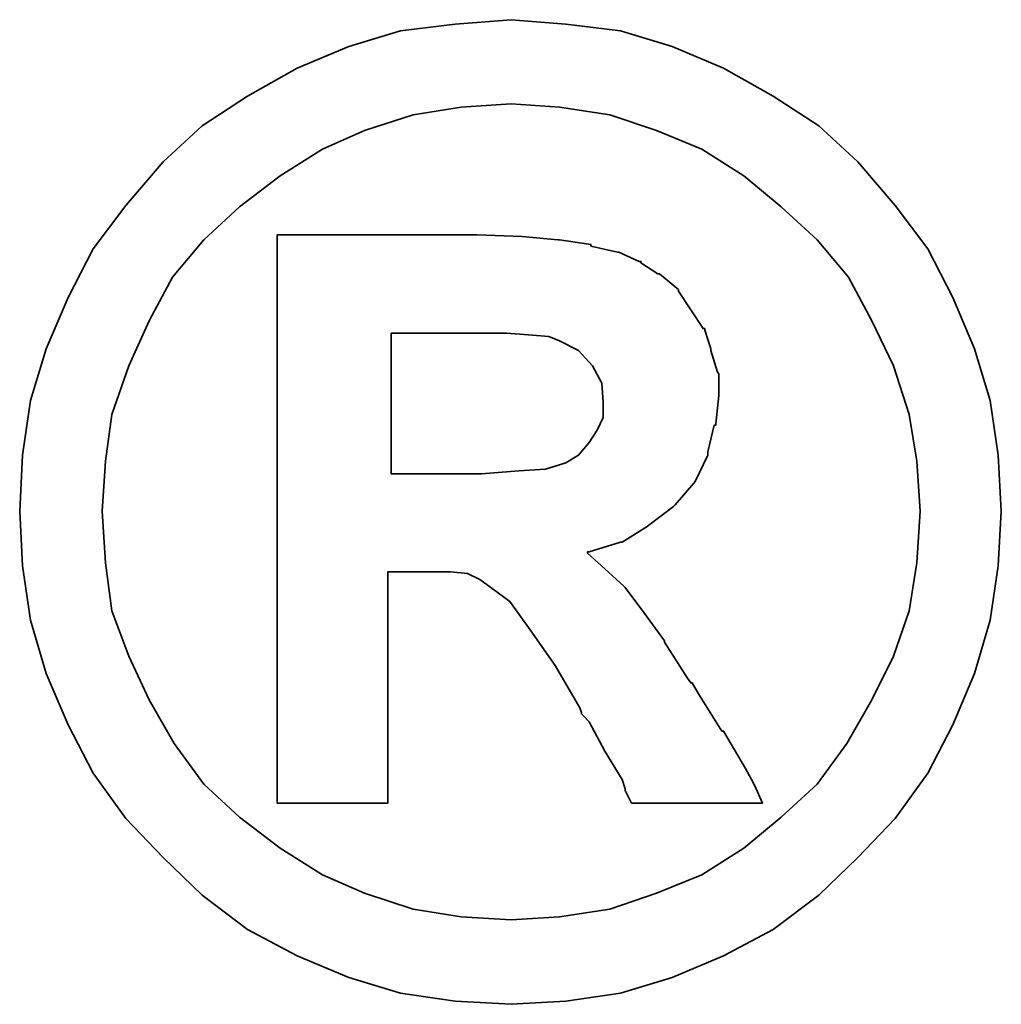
# Model space of a CAD drawing. Extents: x 1014 to 1334, y 100 to 294.
# Tile 48 of 50: x 1312.67 to 1313.97, y 190.14 to 191.44. Entities that reach past the tile are written whole.
import ezdxf

# ---------------------------------------------------------------- set-up
doc = ezdxf.new("R2010")
doc.units = 0
doc.header["$MEASUREMENT"] = 0
doc.layers.add('DIM', color=4, linetype='CONTINUOUS')
doc.layers.add('layer 1', color=7, linetype='CONTINUOUS')

# ---------------------------------------------------------------- blocks, each defined once
blk = doc.blocks.new('TBI MOTION logo(完整正式版)')
at = {"layer": 'layer 1', "color": 22, "lineweight": 35}
for points, knots in [([(81.20634, 4.98624), (81.20634, 4.98624), (81.18649, 5.32862), (81.18649, 5.32862), (81.18649, 5.32862), (81.18649, 5.32862), (81.13886, 5.66206), (81.13886, 5.66206), (81.13886, 5.66206), (81.13886, 5.66206), (81.04359, 5.97764), (81.04359, 5.97764), (81.04359, 5.97764), (81.04359, 5.97764), (80.91061, 6.29124), (80.91061, 6.29124), (80.91061, 6.29124), (80.91061, 6.29124), (80.75778, 6.58697), (80.75778, 6.58697), (80.75778, 6.58697), (80.75778, 6.58697), (80.5593, 6.85294), (80.5593, 6.85294), (80.5593, 6.85294), (80.5593, 6.85294), (80.33105, 7.1189), (80.33105, 7.1189), (80.33105, 7.1189), (80.33105, 7.1189), (80.09287, 7.33921), (80.09287, 7.33921), (80.09287, 7.33921), (80.09287, 7.33921), (79.815, 7.51982), (79.815, 7.51982), (79.815, 7.51982), (79.815, 7.51982), (79.51133, 7.69051), (79.51133, 7.69051), (79.51133, 7.69051), (79.51133, 7.69051), (79.19773, 7.8235), (79.19773, 7.8235), (79.19773, 7.8235), (79.19773, 7.8235), (78.88215, 7.91877), (78.88215, 7.91877), (78.88215, 7.91877), (78.88215, 7.91877), (78.54871, 7.95846), (78.54871, 7.95846), (78.54871, 7.95846), (78.54871, 7.95846), (78.21526, 7.98625), (78.21526, 7.98625), (78.21526, 7.98625), (78.21526, 7.98625), (77.87388, 7.95846), (77.87388, 7.95846), (77.87388, 7.95846), (77.87388, 7.95846), (77.54044, 7.91877), (77.54044, 7.91877), (77.54044, 7.91877), (77.54044, 7.91877), (77.22485, 7.8235), (77.22485, 7.8235), (77.22485, 7.8235), (77.22485, 7.8235), (76.91027, 7.69051), (76.91027, 7.69051), (76.91027, 7.69051), (76.91027, 7.69051), (76.6056, 7.51982), (76.6056, 7.51982), (76.6056, 7.51982), (76.6056, 7.51982), (76.32972, 7.33921), (76.32972, 7.33921), (76.32972, 7.33921), (76.32972, 7.33921), (76.09154, 7.1189), (76.09154, 7.1189), (76.09154, 7.1189), (76.09154, 7.1189), (75.86329, 6.85294), (75.86329, 6.85294), (75.86329, 6.85294), (75.86329, 6.85294), (75.66382, 6.58697), (75.66382, 6.58697), (75.66382, 6.58697), (75.66382, 6.58697), (75.51099, 6.29124), (75.51099, 6.29124), (75.51099, 6.29124), (75.51099, 6.29124), (75.37702, 5.97764), (75.37702, 5.97764), (75.37702, 5.97764), (75.37702, 5.97764), (75.28175, 5.66206), (75.28175, 5.66206), (75.28175, 5.66206), (75.28175, 5.66206), (75.23411, 5.32862), (75.23411, 5.32862), (75.23411, 5.32862), (75.23411, 5.32862), (75.21625, 4.98624), (75.21625, 4.98624), (75.21625, 4.98624), (75.21625, 4.98624), (75.23411, 4.6528), (75.23411, 4.6528), (75.23411, 4.6528), (75.23411, 4.6528), (75.28175, 4.32035), (75.28175, 4.32035), (75.28175, 4.32035), (75.28175, 4.32035), (75.37702, 3.99583), (75.37702, 3.99583), (75.37702, 3.99583), (75.37702, 3.99583), (75.51099, 3.68224), (75.51099, 3.68224), (75.51099, 3.68224), (75.51099, 3.68224), (75.66382, 3.38749), (75.66382, 3.38749), (75.66382, 3.38749), (75.66382, 3.38749), (75.86329, 3.10963), (75.86329, 3.10963), (75.86329, 3.10963), (75.86329, 3.10963), (76.09154, 2.87145), (76.09154, 2.87145), (76.09154, 2.87145), (76.09154, 2.87145), (76.32972, 2.6432), (76.32972, 2.6432), (76.32972, 2.6432), (76.32972, 2.6432), (76.6056, 2.43381), (76.6056, 2.43381), (76.6056, 2.43381), (76.6056, 2.43381), (76.91027, 2.27205), (76.91027, 2.27205), (76.91027, 2.27205), (76.91027, 2.27205), (77.22485, 2.13906), (77.22485, 2.13906), (77.22485, 2.13906), (77.22485, 2.13906), (77.54044, 2.0438), (77.54044, 2.0438), (77.54044, 2.0438), (77.54044, 2.0438), (77.87388, 1.99616), (77.87388, 1.99616), (77.87388, 1.99616), (77.87388, 1.99616), (78.21526, 1.97631), (78.21526, 1.97631), (78.21526, 1.97631), (78.21526, 1.97631), (78.54871, 1.99616), (78.54871, 1.99616), (78.54871, 1.99616), (78.54871, 1.99616), (78.88215, 2.0438), (78.88215, 2.0438), (78.88215, 2.0438), (78.88215, 2.0438), (79.19773, 2.13906), (79.19773, 2.13906), (79.19773, 2.13906), (79.19773, 2.13906), (79.51133, 2.27205), (79.51133, 2.27205), (79.51133, 2.27205), (79.51133, 2.27205), (79.815, 2.43381), (79.815, 2.43381), (79.815, 2.43381), (79.815, 2.43381), (80.09287, 2.6432), (80.09287, 2.6432), (80.09287, 2.6432), (80.09287, 2.6432), (80.33105, 2.87145), (80.33105, 2.87145), (80.33105, 2.87145), (80.33105, 2.87145), (80.5593, 3.10963), (80.5593, 3.10963), (80.5593, 3.10963), (80.5593, 3.10963), (80.75778, 3.38749), (80.75778, 3.38749), (80.75778, 3.38749), (80.75778, 3.38749), (80.91061, 3.68224), (80.91061, 3.68224), (80.91061, 3.68224), (80.91061, 3.68224), (81.04359, 3.99583), (81.04359, 3.99583), (81.04359, 3.99583), (81.04359, 3.99583), (81.13886, 4.32035), (81.13886, 4.32035), (81.13886, 4.32035), (81.13886, 4.32035), (81.18649, 4.6528), (81.18649, 4.6528), (81.18649, 4.6528), (81.18649, 4.6528), (81.20634, 4.98624), (81.20634, 4.98624)], [0, 0, 0, 0, 0.0178571, 0.0178571, 0.0178571, 0.0178571, 0.0357143, 0.0357143, 0.0357143, 0.0357143, 0.0535714, 0.0535714, 0.0535714, 0.0535714, 0.0714286, 0.0714286, 0.0714286, 0.0714286, 0.0892857, 0.0892857, 0.0892857, 0.0892857, 0.1071429, 0.1071429, 0.1071429, 0.1071429, 0.125, 0.125, 0.125, 0.125, 0.1428571, 0.1428571, 0.1428571, 0.1428571, 0.1607143, 0.1607143, 0.1607143, 0.1607143, 0.1785714, 0.1785714, 0.1785714, 0.1785714, 0.1964286, 0.1964286, 0.1964286, 0.1964286, 0.2142857, 0.2142857, 0.2142857, 0.2142857, 0.2321429, 0.2321429, 0.2321429, 0.2321429, 0.25, 0.25, 0.25, 0.25, 0.2678571, 0.2678571, 0.2678571, 0.2678571, 0.2857143, 0.2857143, 0.2857143, 0.2857143, 0.3035714, 0.3035714, 0.3035714, 0.3035714, 0.3214286, 0.3214286, 0.3214286, 0.3214286, 0.3392857, 0.3392857, 0.3392857, 0.3392857, 0.3571429, 0.3571429, 0.3571429, 0.3571429, 0.375, 0.375, 0.375, 0.375, 0.3928571, 0.3928571, 0.3928571, 0.3928571, 0.4107143, 0.4107143, 0.4107143, 0.4107143, 0.4285714, 0.4285714, 0.4285714, 0.4285714, 0.4464286, 0.4464286, 0.4464286, 0.4464286, 0.4642857, 0.4642857, 0.4642857, 0.4642857, 0.4821429, 0.4821429, 0.4821429, 0.4821429, 0.5, 0.5, 0.5, 0.5, 0.5178571, 0.5178571, 0.5178571, 0.5178571, 0.5357143, 0.5357143, 0.5357143, 0.5357143, 0.5535714, 0.5535714, 0.5535714, 0.5535714, 0.5714286, 0.5714286, 0.5714286, 0.5714286, 0.5892857, 0.5892857, 0.5892857, 0.5892857, 0.6071429, 0.6071429, 0.6071429, 0.6071429, 0.625, 0.625, 0.625, 0.625, 0.6428571, 0.6428571, 0.6428571, 0.6428571, 0.6607143, 0.6607143, 0.6607143, 0.6607143, 0.6785714, 0.6785714, 0.6785714, 0.6785714, 0.6964286, 0.6964286, 0.6964286, 0.6964286, 0.7142857, 0.7142857, 0.7142857, 0.7142857, 0.7321429, 0.7321429, 0.7321429, 0.7321429, 0.75, 0.75, 0.75, 0.75, 0.7678571, 0.7678571, 0.7678571, 0.7678571, 0.7857143, 0.7857143, 0.7857143, 0.7857143, 0.8035714, 0.8035714, 0.8035714, 0.8035714, 0.8214286, 0.8214286, 0.8214286, 0.8214286, 0.8392857, 0.8392857, 0.8392857, 0.8392857, 0.8571429, 0.8571429, 0.8571429, 0.8571429, 0.875, 0.875, 0.875, 0.875, 0.8928571, 0.8928571, 0.8928571, 0.8928571, 0.9107143, 0.9107143, 0.9107143, 0.9107143, 0.9285714, 0.9285714, 0.9285714, 0.9285714, 0.9464286, 0.9464286, 0.9464286, 0.9464286, 0.9642857, 0.9642857, 0.9642857, 0.9642857, 0.9821429, 0.9821429, 0.9821429, 0.9821429, 1, 1, 1, 1]), ([(80.71014, 4.98624), (80.71014, 4.98624), (80.69129, 5.29091), (80.69129, 5.29091), (80.69129, 5.29091), (80.69129, 5.29091), (80.64464, 5.57672), (80.64464, 5.57672), (80.64464, 5.57672), (80.64464, 5.57672), (80.54937, 5.87245), (80.54937, 5.87245), (80.54937, 5.87245), (80.54937, 5.87245), (80.41639, 6.14833), (80.41639, 6.14833), (80.41639, 6.14833), (80.41639, 6.14833), (80.27349, 6.41429), (80.27349, 6.41429), (80.27349, 6.41429), (80.27349, 6.41429), (80.08295, 6.64255), (80.08295, 6.64255), (80.08295, 6.64255), (80.08295, 6.64255), (79.86264, 6.84301), (79.86264, 6.84301), (79.86264, 6.84301), (79.86264, 6.84301), (79.63439, 7.03355), (79.63439, 7.03355), (79.63439, 7.03355), (79.63439, 7.03355), (79.37835, 7.1963), (79.37835, 7.1963), (79.37835, 7.1963), (79.37835, 7.1963), (79.10246, 7.30944), (79.10246, 7.30944), (79.10246, 7.30944), (79.10246, 7.30944), (78.81665, 7.40471), (78.81665, 7.40471), (78.81665, 7.40471), (78.81665, 7.40471), (78.511, 7.45234), (78.511, 7.45234), (78.511, 7.45234), (78.511, 7.45234), (78.21526, 7.47219), (78.21526, 7.47219), (78.21526, 7.47219), (78.21526, 7.47219), (77.9106, 7.45234), (77.9106, 7.45234), (77.9106, 7.45234), (77.9106, 7.45234), (77.61685, 7.40471), (77.61685, 7.40471), (77.61685, 7.40471), (77.61685, 7.40471), (77.32012, 7.30944), (77.32012, 7.30944), (77.32012, 7.30944), (77.32012, 7.30944), (77.06309, 7.1963), (77.06309, 7.1963), (77.06309, 7.1963), (77.06309, 7.1963), (76.80606, 7.03355), (76.80606, 7.03355), (76.80606, 7.03355), (76.80606, 7.03355), (76.55797, 6.84301), (76.55797, 6.84301), (76.55797, 6.84301), (76.55797, 6.84301), (76.34063, 6.64255), (76.34063, 6.64255), (76.34063, 6.64255), (76.34063, 6.64255), (76.1491, 6.41429), (76.1491, 6.41429), (76.1491, 6.41429), (76.1491, 6.41429), (76.0062, 6.14833), (76.0062, 6.14833), (76.0062, 6.14833), (76.0062, 6.14833), (75.88314, 5.87245), (75.88314, 5.87245), (75.88314, 5.87245), (75.88314, 5.87245), (75.77794, 5.57672), (75.77794, 5.57672), (75.77794, 5.57672), (75.77794, 5.57672), (75.73924, 5.29091), (75.73924, 5.29091), (75.73924, 5.29091), (75.73924, 5.29091), (75.72039, 4.98624), (75.72039, 4.98624), (75.72039, 4.98624), (75.72039, 4.98624), (75.73924, 4.67165), (75.73924, 4.67165), (75.73924, 4.67165), (75.73924, 4.67165), (75.77794, 4.37791), (75.77794, 4.37791), (75.77794, 4.37791), (75.77794, 4.37791), (75.88314, 4.10102), (75.88314, 4.10102), (75.88314, 4.10102), (75.88314, 4.10102), (76.0062, 3.83407), (76.0062, 3.83407), (76.0062, 3.83407), (76.0062, 3.83407), (76.15902, 3.56811), (76.15902, 3.56811), (76.15902, 3.56811), (76.15902, 3.56811), (76.34063, 3.32001), (76.34063, 3.32001), (76.34063, 3.32001), (76.34063, 3.32001), (76.55797, 3.11955), (76.55797, 3.11955), (76.55797, 3.11955), (76.55797, 3.11955), (76.80606, 2.92901), (76.80606, 2.92901), (76.80606, 2.92901), (76.80606, 2.92901), (77.06309, 2.76725), (77.06309, 2.76725), (77.06309, 2.76725), (77.06309, 2.76725), (77.32012, 2.65412), (77.32012, 2.65412), (77.32012, 2.65412), (77.32012, 2.65412), (77.61685, 2.55786), (77.61685, 2.55786), (77.61685, 2.55786), (77.61685, 2.55786), (77.9106, 2.51022), (77.9106, 2.51022), (77.9106, 2.51022), (77.9106, 2.51022), (78.21526, 2.49137), (78.21526, 2.49137), (78.21526, 2.49137), (78.21526, 2.49137), (78.511, 2.51022), (78.511, 2.51022), (78.511, 2.51022), (78.511, 2.51022), (78.81665, 2.55786), (78.81665, 2.55786), (78.81665, 2.55786), (78.81665, 2.55786), (79.10246, 2.65412), (79.10246, 2.65412), (79.10246, 2.65412), (79.10246, 2.65412), (79.37835, 2.76725), (79.37835, 2.76725), (79.37835, 2.76725), (79.37835, 2.76725), (79.63439, 2.92901), (79.63439, 2.92901), (79.63439, 2.92901), (79.63439, 2.92901), (79.86264, 3.11955), (79.86264, 3.11955), (79.86264, 3.11955), (79.86264, 3.11955), (80.08295, 3.32001), (80.08295, 3.32001), (80.08295, 3.32001), (80.08295, 3.32001), (80.26356, 3.56811), (80.26356, 3.56811), (80.26356, 3.56811), (80.26356, 3.56811), (80.41639, 3.83407), (80.41639, 3.83407), (80.41639, 3.83407), (80.41639, 3.83407), (80.54937, 4.10102), (80.54937, 4.10102), (80.54937, 4.10102), (80.54937, 4.10102), (80.64464, 4.37791), (80.64464, 4.37791), (80.64464, 4.37791), (80.64464, 4.37791), (80.69129, 4.67165), (80.69129, 4.67165), (80.69129, 4.67165), (80.69129, 4.67165), (80.71014, 4.98624), (80.71014, 4.98624)], [0, 0, 0, 0, 0.0192308, 0.0192308, 0.0192308, 0.0192308, 0.0384615, 0.0384615, 0.0384615, 0.0384615, 0.0576923, 0.0576923, 0.0576923, 0.0576923, 0.0769231, 0.0769231, 0.0769231, 0.0769231, 0.0961538, 0.0961538, 0.0961538, 0.0961538, 0.1153846, 0.1153846, 0.1153846, 0.1153846, 0.1346154, 0.1346154, 0.1346154, 0.1346154, 0.1538462, 0.1538462, 0.1538462, 0.1538462, 0.1730769, 0.1730769, 0.1730769, 0.1730769, 0.1923077, 0.1923077, 0.1923077, 0.1923077, 0.2115385, 0.2115385, 0.2115385, 0.2115385, 0.2307692, 0.2307692, 0.2307692, 0.2307692, 0.25, 0.25, 0.25, 0.25, 0.2692308, 0.2692308, 0.2692308, 0.2692308, 0.2884615, 0.2884615, 0.2884615, 0.2884615, 0.3076923, 0.3076923, 0.3076923, 0.3076923, 0.3269231, 0.3269231, 0.3269231, 0.3269231, 0.3461538, 0.3461538, 0.3461538, 0.3461538, 0.3653846, 0.3653846, 0.3653846, 0.3653846, 0.3846154, 0.3846154, 0.3846154, 0.3846154, 0.4038462, 0.4038462, 0.4038462, 0.4038462, 0.4230769, 0.4230769, 0.4230769, 0.4230769, 0.4423077, 0.4423077, 0.4423077, 0.4423077, 0.4615385, 0.4615385, 0.4615385, 0.4615385, 0.4807692, 0.4807692, 0.4807692, 0.4807692, 0.5, 0.5, 0.5, 0.5, 0.5192308, 0.5192308, 0.5192308, 0.5192308, 0.5384615, 0.5384615, 0.5384615, 0.5384615, 0.5576923, 0.5576923, 0.5576923, 0.5576923, 0.5769231, 0.5769231, 0.5769231, 0.5769231, 0.5961538, 0.5961538, 0.5961538, 0.5961538, 0.6153846, 0.6153846, 0.6153846, 0.6153846, 0.6346154, 0.6346154, 0.6346154, 0.6346154, 0.6538462, 0.6538462, 0.6538462, 0.6538462, 0.6730769, 0.6730769, 0.6730769, 0.6730769, 0.6923077, 0.6923077, 0.6923077, 0.6923077, 0.7115385, 0.7115385, 0.7115385, 0.7115385, 0.7307692, 0.7307692, 0.7307692, 0.7307692, 0.75, 0.75, 0.75, 0.75, 0.7692308, 0.7692308, 0.7692308, 0.7692308, 0.7884615, 0.7884615, 0.7884615, 0.7884615, 0.8076923, 0.8076923, 0.8076923, 0.8076923, 0.8269231, 0.8269231, 0.8269231, 0.8269231, 0.8461538, 0.8461538, 0.8461538, 0.8461538, 0.8653846, 0.8653846, 0.8653846, 0.8653846, 0.8846154, 0.8846154, 0.8846154, 0.8846154, 0.9038462, 0.9038462, 0.9038462, 0.9038462, 0.9230769, 0.9230769, 0.9230769, 0.9230769, 0.9423077, 0.9423077, 0.9423077, 0.9423077, 0.9615385, 0.9615385, 0.9615385, 0.9615385, 0.9807692, 0.9807692, 0.9807692, 0.9807692, 1, 1, 1, 1]), ([(76.78721, 3.2823), (76.78721, 3.2823), (76.78721, 3.32001), (76.78721, 3.32001), (76.78721, 3.32001), (76.78721, 3.32001), (76.78721, 3.42422), (76.78721, 3.42422), (76.78721, 3.42422), (76.78721, 3.42422), (76.78721, 3.59689), (76.78721, 3.59689), (76.78721, 3.59689), (76.78721, 3.59689), (76.78721, 3.80529), (76.78721, 3.80529), (76.78721, 3.80529), (76.78721, 3.80529), (76.78721, 4.0524), (76.78721, 4.0524), (76.78721, 4.0524), (76.78721, 4.0524), (76.78721, 4.32035), (76.78721, 4.32035), (76.78721, 4.32035), (76.78721, 4.32035), (76.78721, 4.92868), (76.78721, 4.92868), (76.78721, 4.92868), (76.78721, 4.92868), (76.78721, 5.53801), (76.78721, 5.53801), (76.78721, 5.53801), (76.78721, 5.53801), (76.78721, 5.82482), (76.78721, 5.82482), (76.78721, 5.82482), (76.78721, 5.82482), (76.78721, 6.07291), (76.78721, 6.07291), (76.78721, 6.07291), (76.78721, 6.07291), (76.78721, 6.30017), (76.78721, 6.30017), (76.78721, 6.30017), (76.78721, 6.30017), (76.78721, 6.45399), (76.78721, 6.45399), (76.78721, 6.45399), (76.78721, 6.45399), (76.78721, 6.5572), (76.78721, 6.5572), (76.78721, 6.5572), (76.78721, 6.5572), (76.78721, 6.59689), (76.78721, 6.59689), (76.78721, 6.59689), (76.78721, 6.59689), (76.78721, 6.67232), (76.78721, 6.67232), (76.78721, 6.67232), (76.78721, 6.67232), (76.8537, 6.67232), (76.8537, 6.67232), (76.8537, 6.67232), (76.8537, 6.67232), (76.87355, 6.67232), (76.87355, 6.67232), (76.87355, 6.67232), (76.87355, 6.67232), (76.91027, 6.67232), (76.91027, 6.67232), (76.91027, 6.67232), (76.91027, 6.67232), (77.04424, 6.67232), (77.04424, 6.67232), (77.04424, 6.67232), (77.04424, 6.67232), (77.22485, 6.67232), (77.22485, 6.67232), (77.22485, 6.67232), (77.22485, 6.67232), (77.43524, 6.67232), (77.43524, 6.67232), (77.43524, 6.67232), (77.43524, 6.67232), (77.65357, 6.67232), (77.65357, 6.67232), (77.65357, 6.67232), (77.65357, 6.67232), (77.82625, 6.67232), (77.82625, 6.67232), (77.82625, 6.67232), (77.82625, 6.67232), (77.94037, 6.67232), (77.94037, 6.67232), (77.94037, 6.67232), (77.94037, 6.67232), (77.97709, 6.67232), (77.97709, 6.67232), (77.97709, 6.67232), (77.97709, 6.67232), (77.99694, 6.67232), (77.99694, 6.67232), (77.99694, 6.67232), (77.99694, 6.67232), (78.00686, 6.67232), (78.00686, 6.67232), (78.00686, 6.67232), (78.00686, 6.67232), (78.28275, 6.6624), (78.28275, 6.6624), (78.28275, 6.6624), (78.28275, 6.6624), (78.50107, 6.64255), (78.50107, 6.64255), (78.50107, 6.64255), (78.50107, 6.64255), (78.511, 6.64255), (78.511, 6.64255), (78.511, 6.64255), (78.511, 6.64255), (78.70154, 6.61476), (78.70154, 6.61476), (78.70154, 6.61476), (78.70154, 6.61476), (78.70154, 6.60483), (78.70154, 6.60483), (78.70154, 6.60483), (78.70154, 6.60483), (78.86429, 6.56713), (78.86429, 6.56713), (78.86429, 6.56713), (78.86429, 6.56713), (78.87223, 6.56713), (78.87223, 6.56713), (78.87223, 6.56713), (78.87223, 6.56713), (78.99727, 6.51056), (78.99727, 6.51056), (78.99727, 6.51056), (78.99727, 6.51056), (79.00719, 6.51056), (79.00719, 6.51056), (79.00719, 6.51056), (79.00719, 6.51056), (79.00719, 6.50162), (79.00719, 6.50162), (79.00719, 6.50162), (79.00719, 6.50162), (79.1104, 6.43415), (79.1104, 6.43415), (79.1104, 6.43415), (79.1104, 6.43415), (79.12132, 6.43415), (79.12132, 6.43415), (79.12132, 6.43415), (79.12132, 6.43415), (79.22552, 6.34781), (79.22552, 6.34781), (79.22552, 6.34781), (79.22552, 6.34781), (79.23544, 6.33888), (79.23544, 6.33888), (79.23544, 6.33888), (79.23544, 6.33888), (79.23544, 6.32895), (79.23544, 6.32895), (79.23544, 6.32895), (79.23544, 6.32895), (79.31087, 6.21483), (79.31087, 6.21483), (79.31087, 6.21483), (79.31087, 6.21483), (79.38629, 6.1007), (79.38629, 6.1007), (79.38629, 6.1007), (79.38629, 6.1007), (79.3972, 6.1007), (79.3972, 6.1007), (79.3972, 6.1007), (79.3972, 6.1007), (79.3972, 6.09078), (79.3972, 6.09078), (79.3972, 6.09078), (79.3972, 6.09078), (79.43392, 5.97764), (79.43392, 5.97764), (79.43392, 5.97764), (79.43392, 5.97764), (79.43392, 5.96772), (79.43392, 5.96772), (79.43392, 5.96772), (79.43392, 5.96772), (79.47362, 5.83474), (79.47362, 5.83474), (79.47362, 5.83474), (79.47362, 5.83474), (79.48156, 5.82482), (79.48156, 5.82482), (79.48156, 5.82482), (79.48156, 5.82482), (79.48156, 5.69977), (79.48156, 5.69977), (79.48156, 5.69977), (79.48156, 5.69977), (79.48156, 5.69183), (79.48156, 5.69183), (79.48156, 5.69183), (79.48156, 5.69183), (79.4637, 5.51915), (79.4637, 5.51915), (79.4637, 5.51915), (79.4637, 5.51915), (79.4637, 5.51122), (79.4637, 5.51122), (79.4637, 5.51122), (79.4637, 5.51122), (79.45377, 5.51122), (79.45377, 5.51122), (79.45377, 5.51122), (79.45377, 5.51122), (79.41507, 5.34847), (79.41507, 5.34847), (79.41507, 5.34847), (79.41507, 5.34847), (79.41507, 5.33854), (79.41507, 5.33854), (79.41507, 5.33854), (79.41507, 5.33854), (79.41507, 5.32862), (79.41507, 5.32862), (79.41507, 5.32862), (79.41507, 5.32862), (79.33865, 5.16785), (79.33865, 5.16785), (79.33865, 5.16785), (79.33865, 5.16785), (79.33071, 5.15693), (79.33071, 5.15693), (79.33071, 5.15693), (79.33071, 5.15693), (79.2156, 5.02495), (79.2156, 5.02495), (79.2156, 5.02495), (79.2156, 5.02495), (79.20567, 5.01502), (79.20567, 5.01502), (79.20567, 5.01502), (79.20567, 5.01502), (79.05483, 4.89991), (79.05483, 4.89991), (79.05483, 4.89991), (79.05483, 4.89991), (79.04491, 4.89197), (79.04491, 4.89197), (79.04491, 4.89197), (79.04491, 4.89197), (78.89208, 4.7967), (78.89208, 4.7967), (78.89208, 4.7967), (78.89208, 4.7967), (78.88215, 4.7967), (78.88215, 4.7967), (78.88215, 4.7967), (78.88215, 4.7967), (78.69161, 4.73913), (78.69161, 4.73913), (78.69161, 4.73913), (78.69161, 4.73913), (78.68169, 4.73913), (78.68169, 4.73913), (78.68169, 4.73913), (78.68169, 4.73913), (78.68169, 4.72921), (78.68169, 4.72921), (78.68169, 4.72921), (78.68169, 4.72921), (78.78688, 4.63394), (78.78688, 4.63394), (78.78688, 4.63394), (78.78688, 4.63394), (78.902, 4.52875), (78.902, 4.52875), (78.902, 4.52875), (78.902, 4.52875), (78.91093, 4.52081), (78.91093, 4.52081), (78.91093, 4.52081), (78.91093, 4.52081), (79.02506, 4.36798), (79.02506, 4.36798), (79.02506, 4.36798), (79.02506, 4.36798), (79.1501, 4.1953), (79.1501, 4.1953), (79.1501, 4.1953), (79.1501, 4.1953), (79.1501, 4.18736), (79.1501, 4.18736), (79.1501, 4.18736), (79.1501, 4.18736), (79.29201, 3.96705), (79.29201, 3.96705), (79.29201, 3.96705), (79.29201, 3.96705), (79.31087, 3.93828), (79.31087, 3.93828), (79.31087, 3.93828), (79.31087, 3.93828), (79.32079, 3.93828), (79.32079, 3.93828), (79.32079, 3.93828), (79.32079, 3.93828), (79.3585, 3.87178), (79.3585, 3.87178), (79.3585, 3.87178), (79.3585, 3.87178), (79.50141, 3.64353), (79.50141, 3.64353), (79.50141, 3.64353), (79.50141, 3.64353), (79.51133, 3.64353), (79.51133, 3.64353), (79.51133, 3.64353), (79.51133, 3.64353), (79.64431, 3.41528), (79.64431, 3.41528), (79.64431, 3.41528), (79.64431, 3.41528), (79.68202, 3.3478), (79.68202, 3.3478), (79.68202, 3.3478), (79.68202, 3.3478), (79.70187, 3.31009), (79.70187, 3.31009), (79.70187, 3.31009), (79.70187, 3.31009), (79.7495, 3.2049), (79.7495, 3.2049), (79.7495, 3.2049), (79.7495, 3.2049), (79.64431, 3.2049), (79.64431, 3.2049), (79.64431, 3.2049), (79.64431, 3.2049), (79.62546, 3.2049), (79.62546, 3.2049), (79.62546, 3.2049), (79.62546, 3.2049), (79.53912, 3.2049), (79.53912, 3.2049), (79.53912, 3.2049), (79.53912, 3.2049), (79.31087, 3.2049), (79.31087, 3.2049), (79.31087, 3.2049), (79.31087, 3.2049), (79.08262, 3.2049), (79.08262, 3.2049), (79.08262, 3.2049), (79.08262, 3.2049), (79.00719, 3.2049), (79.00719, 3.2049), (79.00719, 3.2049), (79.00719, 3.2049), (78.98735, 3.2049), (78.98735, 3.2049), (78.98735, 3.2049), (78.98735, 3.2049), (78.94964, 3.2049), (78.94964, 3.2049), (78.94964, 3.2049), (78.94964, 3.2049), (78.92979, 3.24459), (78.92979, 3.24459), (78.92979, 3.24459), (78.92979, 3.24459), (78.91093, 3.2823), (78.91093, 3.2823), (78.91093, 3.2823), (78.91093, 3.2823), (78.91093, 3.29223), (78.91093, 3.29223), (78.91093, 3.29223), (78.91093, 3.29223), (78.89208, 3.3478), (78.89208, 3.3478), (78.89208, 3.3478), (78.89208, 3.3478), (78.78688, 3.52048), (78.78688, 3.52048), (78.78688, 3.52048), (78.78688, 3.52048), (78.69161, 3.7001), (78.69161, 3.7001), (78.69161, 3.7001), (78.69161, 3.7001), (78.6539, 3.7388), (78.6539, 3.7388), (78.6539, 3.7388), (78.6539, 3.7388), (78.64398, 3.74873), (78.64398, 3.74873), (78.64398, 3.74873), (78.64398, 3.74873), (78.64398, 3.75766), (78.64398, 3.75766), (78.64398, 3.75766), (78.64398, 3.75766), (78.63405, 3.78644), (78.63405, 3.78644), (78.63405, 3.78644), (78.63405, 3.78644), (78.48321, 4.04347), (78.48321, 4.04347), (78.48321, 4.04347), (78.48321, 4.04347), (78.33038, 4.2618), (78.33038, 4.2618), (78.33038, 4.2618), (78.33038, 4.2618), (78.20732, 4.43447), (78.20732, 4.43447), (78.20732, 4.43447), (78.20732, 4.43447), (78.09221, 4.52081), (78.09221, 4.52081), (78.09221, 4.52081), (78.09221, 4.52081), (78.02472, 4.56845), (78.02472, 4.56845), (78.02472, 4.56845), (78.02472, 4.56845), (77.9493, 4.60616), (77.9493, 4.60616), (77.9493, 4.60616), (77.9493, 4.60616), (77.8451, 4.61608), (77.8451, 4.61608), (77.8451, 4.61608), (77.8451, 4.61608), (77.71113, 4.61608), (77.71113, 4.61608), (77.71113, 4.61608), (77.71113, 4.61608), (77.69128, 4.61608), (77.69128, 4.61608), (77.69128, 4.61608), (77.69128, 4.61608), (77.67342, 4.61608), (77.67342, 4.61608), (77.67342, 4.61608), (77.67342, 4.61608), (77.5583, 4.61608), (77.5583, 4.61608), (77.5583, 4.61608), (77.5583, 4.61608), (77.46303, 4.61608), (77.46303, 4.61608), (77.46303, 4.61608), (77.46303, 4.61608), (77.46303, 4.54761), (77.46303, 4.54761), (77.46303, 4.54761), (77.46303, 4.54761), (77.46303, 4.47318), (77.46303, 4.47318), (77.46303, 4.47318), (77.46303, 4.47318), (77.46303, 4.24294), (77.46303, 4.24294), (77.46303, 4.24294), (77.46303, 4.24294), (77.46303, 3.99583), (77.46303, 3.99583), (77.46303, 3.99583), (77.46303, 3.99583), (77.46303, 3.72888), (77.46303, 3.72888), (77.46303, 3.72888), (77.46303, 3.72888), (77.46303, 3.51055), (77.46303, 3.51055), (77.46303, 3.51055), (77.46303, 3.51055), (77.46303, 3.42422), (77.46303, 3.42422), (77.46303, 3.42422), (77.46303, 3.42422), (77.46303, 3.35773), (77.46303, 3.35773), (77.46303, 3.35773), (77.46303, 3.35773), (77.46303, 3.30017), (77.46303, 3.30017), (77.46303, 3.30017), (77.46303, 3.30017), (77.46303, 3.2823), (77.46303, 3.2823), (77.46303, 3.2823), (77.46303, 3.2823), (77.46303, 3.2049), (77.46303, 3.2049), (77.46303, 3.2049), (77.46303, 3.2049), (77.39753, 3.2049), (77.39753, 3.2049), (77.39753, 3.2049), (77.39753, 3.2049), (77.37768, 3.2049), (77.37768, 3.2049), (77.37768, 3.2049), (77.37768, 3.2049), (77.32012, 3.2049), (77.32012, 3.2049), (77.32012, 3.2049), (77.32012, 3.2049), (77.12165, 3.2049), (77.12165, 3.2049), (77.12165, 3.2049), (77.12165, 3.2049), (76.94897, 3.2049), (76.94897, 3.2049), (76.94897, 3.2049), (76.94897, 3.2049), (76.8924, 3.2049), (76.8924, 3.2049), (76.8924, 3.2049), (76.8924, 3.2049), (76.8537, 3.2049), (76.8537, 3.2049), (76.8537, 3.2049), (76.8537, 3.2049), (76.78721, 3.2049), (76.78721, 3.2049), (76.78721, 3.2049), (76.78721, 3.2049), (76.78721, 3.2823), (76.78721, 3.2823)], [0, 0, 0, 0, 0.0074074, 0.0074074, 0.0074074, 0.0074074, 0.0148148, 0.0148148, 0.0148148, 0.0148148, 0.0222222, 0.0222222, 0.0222222, 0.0222222, 0.0296296, 0.0296296, 0.0296296, 0.0296296, 0.037037, 0.037037, 0.037037, 0.037037, 0.0444444, 0.0444444, 0.0444444, 0.0444444, 0.0518519, 0.0518519, 0.0518519, 0.0518519, 0.0592593, 0.0592593, 0.0592593, 0.0592593, 0.0666667, 0.0666667, 0.0666667, 0.0666667, 0.0740741, 0.0740741, 0.0740741, 0.0740741, 0.0814815, 0.0814815, 0.0814815, 0.0814815, 0.0888889, 0.0888889, 0.0888889, 0.0888889, 0.0962963, 0.0962963, 0.0962963, 0.0962963, 0.1037037, 0.1037037, 0.1037037, 0.1037037, 0.1111111, 0.1111111, 0.1111111, 0.1111111, 0.1185185, 0.1185185, 0.1185185, 0.1185185, 0.1259259, 0.1259259, 0.1259259, 0.1259259, 0.1333333, 0.1333333, 0.1333333, 0.1333333, 0.1407407, 0.1407407, 0.1407407, 0.1407407, 0.1481481, 0.1481481, 0.1481481, 0.1481481, 0.1555556, 0.1555556, 0.1555556, 0.1555556, 0.162963, 0.162963, 0.162963, 0.162963, 0.1703704, 0.1703704, 0.1703704, 0.1703704, 0.1777778, 0.1777778, 0.1777778, 0.1777778, 0.1851852, 0.1851852, 0.1851852, 0.1851852, 0.1925926, 0.1925926, 0.1925926, 0.1925926, 0.2, 0.2, 0.2, 0.2, 0.2074074, 0.2074074, 0.2074074, 0.2074074, 0.2148148, 0.2148148, 0.2148148, 0.2148148, 0.2222222, 0.2222222, 0.2222222, 0.2222222, 0.2296296, 0.2296296, 0.2296296, 0.2296296, 0.237037, 0.237037, 0.237037, 0.237037, 0.2444444, 0.2444444, 0.2444444, 0.2444444, 0.2518519, 0.2518519, 0.2518519, 0.2518519, 0.2592593, 0.2592593, 0.2592593, 0.2592593, 0.2666667, 0.2666667, 0.2666667, 0.2666667, 0.2740741, 0.2740741, 0.2740741, 0.2740741, 0.2814815, 0.2814815, 0.2814815, 0.2814815, 0.2888889, 0.2888889, 0.2888889, 0.2888889, 0.2962963, 0.2962963, 0.2962963, 0.2962963, 0.3037037, 0.3037037, 0.3037037, 0.3037037, 0.3111111, 0.3111111, 0.3111111, 0.3111111, 0.3185185, 0.3185185, 0.3185185, 0.3185185, 0.3259259, 0.3259259, 0.3259259, 0.3259259, 0.3333333, 0.3333333, 0.3333333, 0.3333333, 0.3407407, 0.3407407, 0.3407407, 0.3407407, 0.3481481, 0.3481481, 0.3481481, 0.3481481, 0.3555556, 0.3555556, 0.3555556, 0.3555556, 0.362963, 0.362963, 0.362963, 0.362963, 0.3703704, 0.3703704, 0.3703704, 0.3703704, 0.3777778, 0.3777778, 0.3777778, 0.3777778, 0.3851852, 0.3851852, 0.3851852, 0.3851852, 0.3925926, 0.3925926, 0.3925926, 0.3925926, 0.4, 0.4, 0.4, 0.4, 0.4074074, 0.4074074, 0.4074074, 0.4074074, 0.4148148, 0.4148148, 0.4148148, 0.4148148, 0.4222222, 0.4222222, 0.4222222, 0.4222222, 0.4296296, 0.4296296, 0.4296296, 0.4296296, 0.437037, 0.437037, 0.437037, 0.437037, 0.4444444, 0.4444444, 0.4444444, 0.4444444, 0.4518519, 0.4518519, 0.4518519, 0.4518519, 0.4592593, 0.4592593, 0.4592593, 0.4592593, 0.4666667, 0.4666667, 0.4666667, 0.4666667, 0.4740741, 0.4740741, 0.4740741, 0.4740741, 0.4814815, 0.4814815, 0.4814815, 0.4814815, 0.4888889, 0.4888889, 0.4888889, 0.4888889, 0.4962963, 0.4962963, 0.4962963, 0.4962963, 0.5037037, 0.5037037, 0.5037037, 0.5037037, 0.5111111, 0.5111111, 0.5111111, 0.5111111, 0.5185185, 0.5185185, 0.5185185, 0.5185185, 0.5259259, 0.5259259, 0.5259259, 0.5259259, 0.5333333, 0.5333333, 0.5333333, 0.5333333, 0.5407407, 0.5407407, 0.5407407, 0.5407407, 0.5481481, 0.5481481, 0.5481481, 0.5481481, 0.5555556, 0.5555556, 0.5555556, 0.5555556, 0.562963, 0.562963, 0.562963, 0.562963, 0.5703704, 0.5703704, 0.5703704, 0.5703704, 0.5777778, 0.5777778, 0.5777778, 0.5777778, 0.5851852, 0.5851852, 0.5851852, 0.5851852, 0.5925926, 0.5925926, 0.5925926, 0.5925926, 0.6, 0.6, 0.6, 0.6, 0.6074074, 0.6074074, 0.6074074, 0.6074074, 0.6148148, 0.6148148, 0.6148148, 0.6148148, 0.6222222, 0.6222222, 0.6222222, 0.6222222, 0.6296296, 0.6296296, 0.6296296, 0.6296296, 0.637037, 0.637037, 0.637037, 0.637037, 0.6444444, 0.6444444, 0.6444444, 0.6444444, 0.6518519, 0.6518519, 0.6518519, 0.6518519, 0.6592593, 0.6592593, 0.6592593, 0.6592593, 0.6666667, 0.6666667, 0.6666667, 0.6666667, 0.6740741, 0.6740741, 0.6740741, 0.6740741, 0.6814815, 0.6814815, 0.6814815, 0.6814815, 0.6888889, 0.6888889, 0.6888889, 0.6888889, 0.6962963, 0.6962963, 0.6962963, 0.6962963, 0.7037037, 0.7037037, 0.7037037, 0.7037037, 0.7111111, 0.7111111, 0.7111111, 0.7111111, 0.7185185, 0.7185185, 0.7185185, 0.7185185, 0.7259259, 0.7259259, 0.7259259, 0.7259259, 0.7333333, 0.7333333, 0.7333333, 0.7333333, 0.7407407, 0.7407407, 0.7407407, 0.7407407, 0.7481481, 0.7481481, 0.7481481, 0.7481481, 0.7555556, 0.7555556, 0.7555556, 0.7555556, 0.762963, 0.762963, 0.762963, 0.762963, 0.7703704, 0.7703704, 0.7703704, 0.7703704, 0.7777778, 0.7777778, 0.7777778, 0.7777778, 0.7851852, 0.7851852, 0.7851852, 0.7851852, 0.7925926, 0.7925926, 0.7925926, 0.7925926, 0.8, 0.8, 0.8, 0.8, 0.8074074, 0.8074074, 0.8074074, 0.8074074, 0.8148148, 0.8148148, 0.8148148, 0.8148148, 0.8222222, 0.8222222, 0.8222222, 0.8222222, 0.8296296, 0.8296296, 0.8296296, 0.8296296, 0.837037, 0.837037, 0.837037, 0.837037, 0.8444444, 0.8444444, 0.8444444, 0.8444444, 0.8518519, 0.8518519, 0.8518519, 0.8518519, 0.8592593, 0.8592593, 0.8592593, 0.8592593, 0.8666667, 0.8666667, 0.8666667, 0.8666667, 0.8740741, 0.8740741, 0.8740741, 0.8740741, 0.8814815, 0.8814815, 0.8814815, 0.8814815, 0.8888889, 0.8888889, 0.8888889, 0.8888889, 0.8962963, 0.8962963, 0.8962963, 0.8962963, 0.9037037, 0.9037037, 0.9037037, 0.9037037, 0.9111111, 0.9111111, 0.9111111, 0.9111111, 0.9185185, 0.9185185, 0.9185185, 0.9185185, 0.9259259, 0.9259259, 0.9259259, 0.9259259, 0.9333333, 0.9333333, 0.9333333, 0.9333333, 0.9407407, 0.9407407, 0.9407407, 0.9407407, 0.9481481, 0.9481481, 0.9481481, 0.9481481, 0.9555556, 0.9555556, 0.9555556, 0.9555556, 0.962963, 0.962963, 0.962963, 0.962963, 0.9703704, 0.9703704, 0.9703704, 0.9703704, 0.9777778, 0.9777778, 0.9777778, 0.9777778, 0.9851852, 0.9851852, 0.9851852, 0.9851852, 0.9925926, 0.9925926, 0.9925926, 0.9925926, 1, 1, 1, 1]), ([(77.48288, 6.07291), (77.48288, 6.07291), (77.48288, 5.99551), (77.48288, 5.99551), (77.48288, 5.99551), (77.48288, 5.99551), (77.48288, 5.82482), (77.48288, 5.82482), (77.48288, 5.82482), (77.48288, 5.82482), (77.48288, 5.63328), (77.48288, 5.63328), (77.48288, 5.63328), (77.48288, 5.63328), (77.48288, 5.46358), (77.48288, 5.46358), (77.48288, 5.46358), (77.48288, 5.46358), (77.48288, 5.29091), (77.48288, 5.29091), (77.48288, 5.29091), (77.48288, 5.29091), (77.48288, 5.21449), (77.48288, 5.21449), (77.48288, 5.21449), (77.48288, 5.21449), (77.50074, 5.21449), (77.50074, 5.21449), (77.50074, 5.21449), (77.50074, 5.21449), (77.71113, 5.21449), (77.71113, 5.21449), (77.71113, 5.21449), (77.71113, 5.21449), (77.94037, 5.21449), (77.94037, 5.21449), (77.94037, 5.21449), (77.94037, 5.21449), (78.01579, 5.21449), (78.01579, 5.21449), (78.01579, 5.21449), (78.01579, 5.21449), (78.03465, 5.21449), (78.03465, 5.21449), (78.03465, 5.21449), (78.03465, 5.21449), (78.2629, 5.23335), (78.2629, 5.23335), (78.2629, 5.23335), (78.2629, 5.23335), (78.42565, 5.24327), (78.42565, 5.24327), (78.42565, 5.24327), (78.42565, 5.24327), (78.54871, 5.28098), (78.54871, 5.28098), (78.54871, 5.28098), (78.54871, 5.28098), (78.62611, 5.32862), (78.62611, 5.32862), (78.62611, 5.32862), (78.62611, 5.32862), (78.69161, 5.40503), (78.69161, 5.40503), (78.69161, 5.40503), (78.69161, 5.40503), (78.73925, 5.48145), (78.73925, 5.48145), (78.73925, 5.48145), (78.73925, 5.48145), (78.77696, 5.55885), (78.77696, 5.55885), (78.77696, 5.55885), (78.77696, 5.55885), (78.77696, 5.65214), (78.77696, 5.65214), (78.77696, 5.65214), (78.77696, 5.65214), (78.76902, 5.76726), (78.76902, 5.76726), (78.76902, 5.76726), (78.76902, 5.76726), (78.71146, 5.87245), (78.71146, 5.87245), (78.71146, 5.87245), (78.71146, 5.87245), (78.62611, 5.96772), (78.62611, 5.96772), (78.62611, 5.96772), (78.62611, 5.96772), (78.511, 6.02528), (78.511, 6.02528), (78.511, 6.02528), (78.511, 6.02528), (78.44451, 6.05306), (78.44451, 6.05306), (78.44451, 6.05306), (78.44451, 6.05306), (78.32046, 6.06299), (78.32046, 6.06299), (78.32046, 6.06299), (78.32046, 6.06299), (78.18748, 6.07291), (78.18748, 6.07291), (78.18748, 6.07291), (78.18748, 6.07291), (77.99694, 6.07291), (77.99694, 6.07291), (77.99694, 6.07291), (77.99694, 6.07291), (77.97709, 6.07291), (77.97709, 6.07291), (77.97709, 6.07291), (77.97709, 6.07291), (77.90167, 6.07291), (77.90167, 6.07291), (77.90167, 6.07291), (77.90167, 6.07291), (77.69128, 6.07291), (77.69128, 6.07291), (77.69128, 6.07291), (77.69128, 6.07291), (77.50074, 6.07291), (77.50074, 6.07291), (77.50074, 6.07291), (77.50074, 6.07291), (77.48288, 6.07291), (77.48288, 6.07291)], [0, 0, 0, 0, 0.03125, 0.03125, 0.03125, 0.03125, 0.0625, 0.0625, 0.0625, 0.0625, 0.09375, 0.09375, 0.09375, 0.09375, 0.125, 0.125, 0.125, 0.125, 0.15625, 0.15625, 0.15625, 0.15625, 0.1875, 0.1875, 0.1875, 0.1875, 0.21875, 0.21875, 0.21875, 0.21875, 0.25, 0.25, 0.25, 0.25, 0.28125, 0.28125, 0.28125, 0.28125, 0.3125, 0.3125, 0.3125, 0.3125, 0.34375, 0.34375, 0.34375, 0.34375, 0.375, 0.375, 0.375, 0.375, 0.40625, 0.40625, 0.40625, 0.40625, 0.4375, 0.4375, 0.4375, 0.4375, 0.46875, 0.46875, 0.46875, 0.46875, 0.5, 0.5, 0.5, 0.5, 0.53125, 0.53125, 0.53125, 0.53125, 0.5625, 0.5625, 0.5625, 0.5625, 0.59375, 0.59375, 0.59375, 0.59375, 0.625, 0.625, 0.625, 0.625, 0.65625, 0.65625, 0.65625, 0.65625, 0.6875, 0.6875, 0.6875, 0.6875, 0.71875, 0.71875, 0.71875, 0.71875, 0.75, 0.75, 0.75, 0.75, 0.78125, 0.78125, 0.78125, 0.78125, 0.8125, 0.8125, 0.8125, 0.8125, 0.84375, 0.84375, 0.84375, 0.84375, 0.875, 0.875, 0.875, 0.875, 0.90625, 0.90625, 0.90625, 0.90625, 0.9375, 0.9375, 0.9375, 0.9375, 0.96875, 0.96875, 0.96875, 0.96875, 1, 1, 1, 1])]:
    blk.add_open_spline(points, degree=3, knots=knots, dxfattribs=at)

msp = doc.modelspace()

# ---------------------------------------------------------------- block references
at = {"layer": 'DIM', "xscale": 0.2159999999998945, "yscale": 0.2159999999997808, "zscale": 0.216}
msp.add_blockref('TBI MOTION logo(完整正式版)', (1296.4262, 189.7111), dxfattribs=at)

doc.saveas('drawing.dxf')
